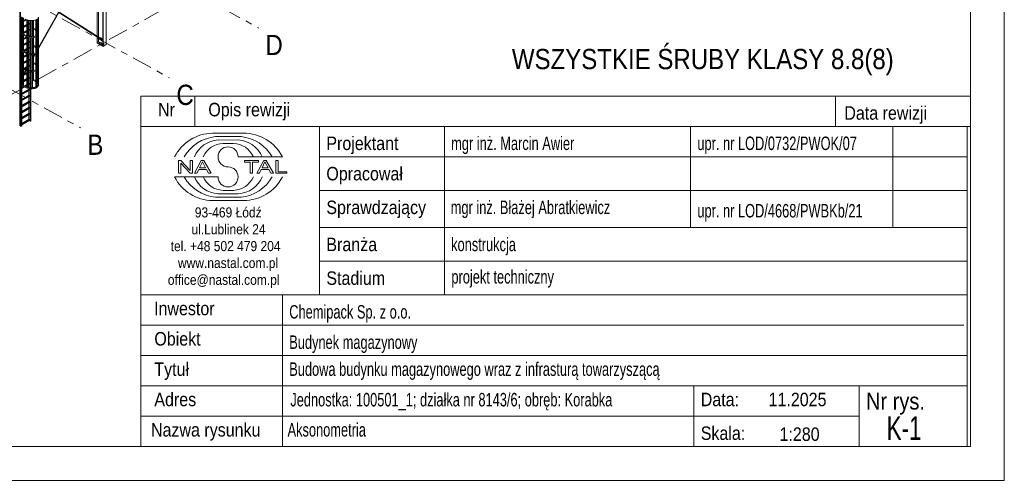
# Model space of a CAD drawing. Header units: millimetres. Extents: x -260 to 160, y -50 to 247.
# Tile 57 of 74: x 14 to 160, y -50 to 18. Entities that reach past the tile are written whole.
import ezdxf

# ---------------------------------------------------------------- set-up
doc = ezdxf.new("R2010")
doc.units = ezdxf.units.MM
for name, pattern in [('XKITLINE00', [0]), ('XKITLINE02', [4, 2, -2]), ('XKITLINE03', [6, 3, -1, 1, -1])]:
    doc.linetypes.add(name, pattern=pattern)
for name, color, linetype, lineweight in [('Arkusz rysunku', 3, 'Continuous', 0), ('Element', 2, 'Continuous', 0), ('Inny typ obiektu', 7, 'Continuous', 0), ('Spoina', 1, 'Continuous', 0), ('Śruba', 3, 'Continuous', 0)]:
    doc.layers.add(name, color=color, linetype=linetype, lineweight=lineweight)
doc.styles.add('ARIAL', font='ARIAL.TTF')

msp = doc.modelspace()

# ---------------------------------------------------------------- hatches: boundary and pattern name
at = {"layer": 'Śruba'}
for points in [[(25.63, 14.61), (25.63, 14.61), (25.62, 14.61), (25.61, 14.61), (25.61, 14.62), (25.6, 14.62), (25.6, 14.62), (25.6, 14.63), (25.6, 14.63), (25.6, 14.64), (25.61, 14.64), (25.61, 14.64), (25.62, 14.65), (25.63, 14.65), (25.63, 14.65), (25.64, 14.65), (25.65, 14.65), (25.66, 14.65), (25.66, 14.65), (25.67, 14.64), (25.67, 14.64), (25.68, 14.64), (25.68, 14.63), (25.68, 14.63), (25.68, 14.62), (25.68, 14.62), (25.67, 14.62), (25.67, 14.61), (25.66, 14.61), (25.66, 14.61), (25.65, 14.61), (25.64, 14.61)], [(26.1, 15.13), (26.11, 15.13), (26.11, 15.14), (26.12, 15.14), (26.12, 15.14), (26.12, 15.14), (26.13, 15.14), (26.13, 15.14), (26.13, 15.14), (26.14, 15.13), (26.14, 15.13), (26.14, 15.13), (26.14, 15.12), (26.14, 15.11), (26.14, 15.11), (26.13, 15.1), (26.13, 15.1), (26.13, 15.09), (26.12, 15.09), (26.12, 15.09), (26.11, 15.08), (26.11, 15.08), (26.1, 15.08), (26.1, 15.08), (26.1, 15.09), (26.1, 15.09), (26.09, 15.09), (26.09, 15.1), (26.09, 15.1), (26.1, 15.11), (26.1, 15.12), (26.1, 15.12)], [(26.01, 14.4), (26.01, 14.4), (26, 14.4), (25.99, 14.4), (25.99, 14.41), (25.98, 14.41), (25.98, 14.42), (25.98, 14.42), (25.98, 14.42), (25.98, 14.43), (25.99, 14.43), (25.99, 14.44), (26, 14.44), (26.01, 14.44), (26.01, 14.44), (26.02, 14.44), (26.03, 14.44), (26.04, 14.44), (26.04, 14.44), (26.05, 14.44), (26.05, 14.43), (26.06, 14.43), (26.06, 14.42), (26.06, 14.42), (26.06, 14.42), (26.06, 14.41), (26.05, 14.41), (26.05, 14.4), (26.04, 14.4), (26.04, 14.4), (26.03, 14.4), (26.02, 14.4)]]:
    msp.add_hatch(color=256, dxfattribs=at).paths.add_polyline_path(points, flags=17)

# ---------------------------------------------------------------- linework, layer by layer
at = {"layer": 'Arkusz rysunku', "linetype": 'XKITLINE00', "lineweight": 0}
for p, q in [((159.77, -50.2), (159.77, 246.8)), ((154.77, -45.2), (154.77, 241.8)), ((-255.23, -45.2), (154.77, -45.2)), ((-260.23, -50.2), (159.77, -50.2))]:
    msp.add_line(p, q, dxfattribs=at)
at = {"layer": 'Element', "linetype": 'XKITLINE00', "lineweight": 0}
for p, q in [((26.15, 14.25), (26.15, 47.72)), ((26.19, 47.7), (26.19, 14.23)), ((26.61, 47.95), (26.61, 14.47)), ((13.81, 2.37), (13.81, 43.64)), ((13.92, 2.42), (13.92, 43.69)), ((25.31, 15.66), (25.31, 29.2)), ((25.51, 15.53), (25.51, 29.55)), ((25.27, 15.68), (25.27, 29.14)), ((16.58, 14), (19.57, 19.23)), ((16.58, 13.88), (19.62, 19.22)), ((19.61, 19.2), (25.73, 15.32)), ((19.64, 19.25), (25.97, 15.24)), ((13.98, 16.23), (13.98, 18.6)), ((14, 16.22), (14, 18.59)), ((14.11, 16.16), (14.11, 18.53)), ((14.11, 17.88), (14.24, 17.95)), ((14.11, 17.8), (14.24, 17.87)), ((14.11, 17.71), (14.24, 17.78)), ((14.24, 16.09), (14.24, 18.46)), ((14.36, 16.02), (14.36, 18.39)), ((14.37, 16.02), (14.37, 18.39)), ((14.37, 18.03), (14.7, 18.21)), ((14.37, 17.94), (14.77, 18.17)), ((14.37, 17.85), (14.85, 18.12)), ((14.77, 18.17), (14.9, 18.11)), ((14.85, 15.76), (14.85, 18.13)), ((14.9, 18.11), (15.05, 18.06)), ((15, 15.7), (15, 18.07)), ((15.01, 15.7), (15.01, 18.07)), ((15.01, 17.49), (15.23, 17.62)), ((15.01, 17.41), (15.31, 17.57)), ((15.05, 18.06), (15.21, 18.02)), ((15.17, 17.58), (15.17, 18.03)), ((15.21, 18.02), (15.38, 18)), ((15.23, 17.62), (15.31, 17.57)), ((15.31, 17.57), (15.31, 17.48)), ((15.37, 15.63), (15.37, 18)), ((15.38, 18), (15.55, 18)), ((15.48, 15.62), (15.48, 18)), ((15.53, 15.62), (15.53, 18)), ((15.53, 15.62), (15.53, 18)), ((15.55, 18), (15.72, 18.01)), ((15.71, 15.63), (15.71, 18.01)), ((15.71, 15.63), (15.71, 18.01)), ((15.72, 18.01), (15.88, 18.03)), ((15.84, 15.65), (15.84, 18.02)), ((15.85, 15.65), (15.85, 18.03)), ((15.88, 18.03), (16.04, 18.07)), ((16.04, 18.07), (16.18, 18.12)), ((16.18, 18.12), (16.31, 18.19)), ((16.2, 15.76), (16.2, 18.13)), ((16.21, 15.76), (16.21, 18.14)), ((16.34, 15.83), (16.34, 18.2)), ((16.43, 15.9), (16.43, 18.27)), ((16.44, 16.51), (16.44, 18.28)), ((16.55, 16.08), (16.55, 18.43)), ((16.57, 16.11), (16.57, 18.46)), ((16.58, 16.21), (16.58, 18.5)), ((13.97, 16.24), (13.98, 16.25)), ((13.97, 16.23), (13.97, 16.24)), ((13.97, 16.09), (13.97, 16.24)), ((13.98, 16.22), (13.97, 16.23)), ((13.97, 16.09), (13.97, 16.08)), ((13.97, 16.08), (13.98, 16.07)), ((13.98, 16.25), (13.98, 16.25)), ((13.98, 16.22), (14.77, 15.79)), ((13.98, 13.7), (13.98, 16.07)), ((13.98, 16.07), (14.77, 15.64)), ((13.99, 16.23), (13.99, 16.23)), ((13.99, 16.23), (13.99, 16.23)), ((13.99, 16.23), (14.78, 15.79)), ((14, 13.69), (14, 16.06)), ((14.11, 16.99), (14.24, 17.06)), ((14.11, 16.9), (14.24, 16.97)), ((14.11, 16.82), (14.24, 16.89)), ((14.17, 16.13), (14.24, 16.17)), ((14.37, 17.14), (14.85, 17.4)), ((14.37, 17.05), (14.85, 17.32)), ((14.37, 16.96), (14.85, 17.23)), ((14.37, 16.25), (14.85, 16.51)), ((14.37, 16.16), (14.85, 16.43)), ((14.37, 16.07), (14.85, 16.34)), ((15.01, 17.32), (15.31, 17.48)), ((15.01, 16.6), (15.23, 16.72)), ((15.01, 16.52), (15.31, 16.68)), ((15.01, 16.43), (15.31, 16.59)), ((15.17, 16.69), (15.17, 17.41)), ((15.17, 15.8), (15.17, 16.52)), ((15.23, 16.72), (15.31, 16.68)), ((15.31, 16.68), (15.31, 16.59)), ((15.48, 17.07), (15.49, 17.07)), ((15.48, 17.06), (15.53, 17.03)), ((15.48, 16.91), (15.53, 16.88)), ((15.49, 17.07), (15.53, 17.04)), ((15.71, 16.95), (15.71, 16.94)), ((15.71, 16.93), (15.71, 16.93)), ((15.71, 16.79), (15.71, 16.78)), ((15.85, 16.87), (16.2, 16.68)), ((15.85, 16.86), (16.2, 16.66)), ((15.85, 16.71), (16.2, 16.52)), ((16.44, 16.52), (16.45, 16.51)), ((16.44, 15.92), (16.44, 16.51)), ((16.51, 16.42), (16.44, 16.51)), ((16.44, 16.36), (16.51, 16.27)), ((16.45, 16.51), (16.52, 16.42)), ((16.55, 16.34), (16.51, 16.42)), ((16.51, 16.27), (16.55, 16.19)), ((16.52, 16.42), (16.55, 16.37)), ((16.55, 16.05), (16.57, 16.11)), ((16.59, 16.14), (16.56, 16.05)), ((16.57, 16.13), (16.58, 16.14)), ((16.58, 16.29), (16.6, 16.24)), ((16.58, 16.14), (16.58, 16.18)), ((16.6, 16.24), (16.59, 16.14)), ((16.59, 16), (16.6, 16.09)), ((16.6, 16.09), (16.6, 16.24)), ((14.11, 13.63), (14.11, 16)), ((14.11, 15.92), (14.18, 15.96)), ((14.11, 15.21), (14.24, 15.28)), ((14.11, 15.12), (14.24, 15.19)), ((14.11, 15.03), (14.24, 15.1)), ((14.24, 13.56), (14.24, 15.93)), ((14.36, 13.49), (14.36, 15.86)), ((14.37, 13.49), (14.37, 15.86)), ((14.37, 15.35), (14.83, 15.61)), ((14.37, 15.27), (14.85, 15.54)), ((14.37, 15.18), (14.85, 15.45)), ((14.37, 14.46), (14.85, 14.73)), ((14.37, 14.38), (14.85, 14.65)), ((14.9, 15.72), (14.77, 15.79)), ((14.77, 15.64), (14.9, 15.58)), ((14.78, 15.79), (14.85, 15.76)), ((14.85, 13.23), (14.85, 15.6)), ((14.88, 15.75), (14.91, 15.73)), ((15.05, 15.68), (14.9, 15.72)), ((14.9, 15.58), (15.05, 15.53)), ((14.91, 15.73), (14.96, 15.72)), ((15, 15.7), (15.06, 15.68)), ((15, 13.17), (15, 15.54)), ((15.01, 15.71), (15.23, 15.83)), ((15.01, 13.17), (15.01, 15.54)), ((15.01, 15.54), (15.01, 15.54)), ((15.01, 14.82), (15.23, 14.94)), ((15.01, 14.73), (15.31, 14.9)), ((15.01, 14.65), (15.31, 14.81)), ((15.21, 15.64), (15.05, 15.68)), ((15.05, 15.53), (15.21, 15.49)), ((15.06, 15.68), (15.21, 15.65)), ((15.1, 15.67), (15.31, 15.79)), ((15.17, 14.91), (15.17, 15.5)), ((15.17, 14.02), (15.17, 14.73)), ((15.21, 15.65), (15.31, 15.7)), ((15.21, 15.65), (15.38, 15.63)), ((15.38, 15.62), (15.21, 15.64)), ((15.21, 15.49), (15.38, 15.47)), ((15.23, 15.83), (15.31, 15.79)), ((15.23, 14.94), (15.31, 14.9)), ((15.31, 15.79), (15.31, 15.7)), ((15.31, 14.9), (15.31, 14.81)), ((15.37, 13.1), (15.37, 15.47)), ((15.38, 15.63), (15.53, 15.62)), ((15.55, 15.61), (15.38, 15.62)), ((15.38, 15.47), (15.55, 15.47)), ((15.48, 13.09), (15.48, 15.47)), ((15.53, 13.09), (15.53, 15.47)), ((15.53, 13.09), (15.53, 15.47)), ((15.54, 15.62), (15.55, 15.62)), ((15.55, 15.62), (15.67, 15.63)), ((15.72, 15.62), (15.55, 15.61)), ((15.55, 15.47), (15.72, 15.47)), ((15.71, 15.63), (15.72, 15.63)), ((15.71, 13.1), (15.71, 15.47)), ((15.71, 13.1), (15.71, 15.47)), ((15.72, 15.63), (15.88, 15.66)), ((15.88, 15.65), (15.72, 15.62)), ((15.72, 15.47), (15.88, 15.5)), ((15.84, 13.12), (15.84, 15.49)), ((15.85, 13.12), (15.85, 15.49)), ((16.04, 15.69), (15.88, 15.65)), ((15.88, 15.66), (16.03, 15.69)), ((15.88, 15.5), (16.04, 15.54)), ((16.03, 15.69), (16.17, 15.75)), ((16.18, 15.74), (16.04, 15.69)), ((16.04, 15.54), (16.18, 15.59)), ((16.17, 15.75), (16.21, 15.76)), ((16.31, 15.8), (16.18, 15.74)), ((16.18, 15.59), (16.31, 15.65)), ((16.2, 13.23), (16.2, 15.6)), ((16.21, 13.23), (16.21, 15.6)), ((16.25, 15.78), (16.3, 15.81)), ((16.3, 15.81), (16.32, 15.82)), ((16.42, 15.88), (16.31, 15.8)), ((16.31, 15.65), (16.42, 15.73)), ((16.34, 15.83), (16.4, 15.88)), ((16.34, 13.3), (16.34, 15.67)), ((16.4, 15.88), (16.49, 15.96)), ((16.5, 15.96), (16.42, 15.88)), ((16.42, 15.73), (16.5, 15.81)), ((16.43, 13.37), (16.43, 15.74)), ((16.44, 13.98), (16.44, 15.75)), ((16.49, 15.96), (16.55, 16.05)), ((16.56, 16.05), (16.5, 15.96)), ((16.5, 15.81), (16.56, 15.9)), ((16.55, 13.55), (16.55, 15.89)), ((16.56, 15.9), (16.59, 16)), ((16.57, 13.58), (16.57, 15.93)), ((16.58, 13.68), (16.58, 15.97)), ((25.27, 14.73), (25.27, 15.61)), ((25.27, 14.73), (25.31, 14.72)), ((25.29, 14.73), (25.27, 14.72)), ((25.27, 14.72), (26.16, 14.23)), ((25.27, 14.72), (25.27, 14.66)), ((25.27, 14.66), (26.16, 14.17)), ((25.31, 14.72), (25.31, 15.59)), ((25.31, 14.72), (25.51, 14.83)), ((25.51, 14.83), (25.51, 15.46)), ((25.51, 14.83), (26.15, 14.47)), ((25.71, 15.33), (25.67, 15.25)), ((25.7, 15.23), (25.67, 15.25)), ((25.67, 15.25), (25.96, 15.06)), ((25.74, 15.31), (25.7, 15.23)), ((25.97, 15.07), (25.7, 15.23)), ((25.71, 15.33), (25.74, 15.31)), ((25.74, 15.38), (25.79, 15.46)), ((25.96, 15.18), (25.74, 15.31)), ((25.77, 15.36), (25.76, 15.37)), ((25.82, 15.44), (25.77, 15.36)), ((25.99, 15.23), (25.77, 15.36)), ((25.79, 15.46), (25.82, 15.44)), ((26.08, 15.27), (25.82, 15.44)), ((25.94, 15.19), (25.95, 15.18)), ((25.95, 15.18), (25.97, 15.19)), ((26.09, 15.28), (25.96, 15.06)), ((25.96, 15.18), (25.96, 15.19)), ((25.99, 15.04), (25.96, 15.06)), ((25.96, 15.06), (26.15, 14.94)), ((25.98, 15.23), (25.97, 15.24)), ((25.99, 15.23), (25.97, 15.24)), ((25.97, 15.19), (25.98, 15.2)), ((25.98, 15.21), (25.98, 15.23)), ((25.98, 15.22), (25.99, 15.23)), ((25.98, 15.2), (25.98, 15.21)), ((26.12, 15.26), (25.99, 15.04)), ((26.15, 14.94), (25.99, 15.04)), ((26.15, 15.31), (26.09, 15.28)), ((26.09, 15.28), (26.12, 15.26)), ((26.15, 15.28), (26.12, 15.26)), ((13.97, 13.71), (13.98, 13.72)), ((13.97, 13.7), (13.97, 13.71)), ((13.97, 13.56), (13.97, 13.71)), ((13.98, 13.69), (13.97, 13.7)), ((13.97, 13.56), (13.97, 13.55)), ((13.97, 13.55), (13.98, 13.54)), ((13.98, 13.72), (13.98, 13.72)), ((13.98, 13.69), (14.77, 13.26)), ((13.98, 11.17), (13.98, 13.54)), ((13.98, 13.54), (14.77, 13.11)), ((13.99, 13.7), (13.99, 13.7)), ((13.99, 13.7), (13.99, 13.7)), ((13.99, 13.7), (14.78, 13.26)), ((14, 11.16), (14, 13.53)), ((14.11, 14.32), (14.24, 14.39)), ((14.11, 14.23), (14.24, 14.3)), ((14.11, 14.14), (14.24, 14.21)), ((14.11, 11.1), (14.11, 13.47)), ((14.11, 13.43), (14.15, 13.45)), ((14.11, 13.34), (14.23, 13.41)), ((14.11, 13.25), (14.24, 13.32)), ((14.24, 11.03), (14.24, 13.4)), ((14.36, 10.96), (14.36, 13.33)), ((14.37, 14.29), (14.85, 14.56)), ((14.37, 13.57), (14.85, 13.84)), ((14.37, 13.49), (14.85, 13.76)), ((14.37, 10.96), (14.37, 13.33)), ((14.45, 13.44), (14.85, 13.67)), ((14.9, 13.19), (14.77, 13.26)), ((14.78, 13.26), (14.85, 13.23)), ((14.88, 13.21), (14.91, 13.2)), ((15.05, 13.15), (14.9, 13.19)), ((14.91, 13.2), (14.96, 13.18)), ((15, 13.17), (15.06, 13.15)), ((15.01, 13.93), (15.23, 14.05)), ((15.01, 13.84), (15.31, 14.01)), ((15.01, 13.75), (15.31, 13.92)), ((15.21, 13.11), (15.05, 13.15)), ((15.06, 13.15), (15.21, 13.12)), ((15.17, 13.13), (15.17, 13.84)), ((15.17, 13.13), (15.23, 13.16)), ((15.23, 14.05), (15.31, 14.01)), ((15.23, 13.16), (15.31, 13.12)), ((15.31, 14.01), (15.31, 13.92)), ((15.48, 14.54), (15.49, 14.54)), ((15.48, 14.53), (15.53, 14.5)), ((15.48, 14.38), (15.53, 14.35)), ((15.49, 14.54), (15.53, 14.51)), ((15.71, 14.41), (15.71, 14.41)), ((15.71, 14.4), (15.71, 14.4)), ((15.71, 14.25), (15.71, 14.25)), ((15.85, 14.34), (16.2, 14.14)), ((15.85, 14.33), (16.2, 14.13)), ((15.85, 14.18), (16.2, 13.98)), ((16.04, 13.16), (15.88, 13.12)), ((15.88, 13.12), (16.03, 13.16)), ((16.03, 13.16), (16.17, 13.21)), ((16.18, 13.21), (16.04, 13.16)), ((16.13, 13.2), (16.2, 13.32)), ((16.17, 13.21), (16.21, 13.23)), ((16.31, 13.27), (16.18, 13.21)), ((16.25, 13.25), (16.3, 13.28)), ((16.3, 13.28), (16.32, 13.29)), ((16.42, 13.35), (16.31, 13.27)), ((16.31, 13.12), (16.42, 13.2)), ((16.34, 13.3), (16.4, 13.35)), ((16.34, 10.77), (16.34, 13.14)), ((16.4, 13.35), (16.49, 13.43)), ((16.5, 13.43), (16.42, 13.35)), ((16.42, 13.2), (16.5, 13.28)), ((16.43, 10.84), (16.43, 13.21)), ((16.44, 13.99), (16.45, 13.98)), ((16.44, 13.38), (16.44, 13.98)), ((16.51, 13.89), (16.44, 13.98)), ((16.44, 13.83), (16.51, 13.74)), ((16.44, 13.74), (16.47, 13.79)), ((16.44, 13.62), (16.51, 13.75)), ((16.44, 11.44), (16.44, 13.22)), ((16.45, 13.98), (16.52, 13.89)), ((16.49, 13.43), (16.55, 13.52)), ((16.56, 13.52), (16.5, 13.43)), ((16.5, 13.28), (16.56, 13.37)), ((16.55, 13.81), (16.51, 13.89)), ((16.51, 13.74), (16.55, 13.66)), ((16.52, 13.89), (16.55, 13.84)), ((16.53, 13.89), (16.55, 13.94)), ((16.55, 13.52), (16.57, 13.58)), ((16.55, 11.02), (16.55, 13.36)), ((16.59, 13.61), (16.56, 13.52)), ((16.56, 13.37), (16.59, 13.46)), ((16.57, 13.6), (16.58, 13.61)), ((16.57, 11.05), (16.57, 13.4)), ((16.58, 13.76), (16.6, 13.71)), ((16.58, 13.61), (16.58, 13.65)), ((16.58, 11.15), (16.58, 13.44)), ((16.6, 13.71), (16.59, 13.61)), ((16.59, 13.46), (16.6, 13.56)), ((16.6, 13.56), (16.6, 13.71)), ((26.15, 14.25), (26.19, 14.23)), ((26.16, 14.17), (26.61, 14.42)), ((26.17, 14.24), (26.16, 14.23)), ((26.16, 14.23), (26.16, 14.17)), ((26.19, 14.23), (26.61, 14.47)), ((26.61, 14.42), (26.61, 14.47)), ((14.11, 12.53), (14.24, 12.6)), ((14.11, 12.45), (14.24, 12.52)), ((14.11, 12.36), (14.24, 12.43)), ((14.11, 11.64), (14.24, 11.71)), ((14.37, 12.68), (14.85, 12.95)), ((14.37, 12.6), (14.85, 12.87)), ((14.37, 12.51), (14.85, 12.78)), ((14.37, 11.79), (14.85, 12.06)), ((14.37, 11.71), (14.85, 11.97)), ((14.37, 11.62), (14.85, 11.89)), ((14.77, 13.11), (14.9, 13.05)), ((14.85, 10.69), (14.85, 13.07)), ((14.9, 13.05), (15.05, 13)), ((15, 10.64), (15, 13.01)), ((15.01, 10.64), (15.01, 13.01)), ((15.01, 12.95), (15.08, 12.99)), ((15.01, 12.86), (15.19, 12.97)), ((15.01, 12.15), (15.23, 12.27)), ((15.01, 12.06), (15.31, 12.23)), ((15.01, 11.97), (15.31, 12.14)), ((15.05, 13), (15.21, 12.96)), ((15.17, 12.23), (15.17, 12.95)), ((15.17, 11.34), (15.17, 12.06)), ((15.21, 13.12), (15.38, 13.1)), ((15.38, 13.09), (15.21, 13.11)), ((15.21, 12.96), (15.38, 12.94)), ((15.23, 12.27), (15.31, 12.23)), ((15.29, 13.11), (15.31, 13.12)), ((15.31, 13.12), (15.31, 13.11)), ((15.31, 12.23), (15.31, 12.14)), ((15.37, 10.57), (15.37, 12.94)), ((15.38, 13.1), (15.53, 13.09)), ((15.55, 13.08), (15.38, 13.09)), ((15.38, 12.94), (15.55, 12.93)), ((15.48, 10.56), (15.48, 12.94)), ((15.48, 12.06), (15.53, 12.15)), ((15.48, 12.01), (15.49, 12.01)), ((15.48, 12), (15.53, 11.97)), ((15.48, 11.85), (15.53, 11.82)), ((15.49, 12.01), (15.53, 11.98)), ((15.51, 11.99), (15.53, 12.03)), ((15.53, 10.56), (15.53, 12.94)), ((15.53, 10.56), (15.53, 12.94)), ((15.54, 13.09), (15.55, 13.09)), ((15.55, 13.09), (15.67, 13.1)), ((15.72, 13.09), (15.55, 13.08)), ((15.55, 12.93), (15.72, 12.94)), ((15.71, 13.1), (15.72, 13.1)), ((15.71, 10.57), (15.71, 12.94)), ((15.71, 10.57), (15.71, 12.94)), ((15.71, 12.46), (15.71, 12.47)), ((15.71, 12.35), (15.71, 12.36)), ((15.71, 11.88), (15.71, 11.88)), ((15.71, 11.87), (15.71, 11.87)), ((15.71, 11.72), (15.71, 11.72)), ((15.88, 13.12), (15.72, 13.09)), ((15.72, 13.1), (15.88, 13.12)), ((15.72, 12.94), (15.88, 12.97)), ((15.84, 10.59), (15.84, 12.96)), ((15.85, 12.6), (16.1, 13.03)), ((15.85, 12.71), (16.02, 13)), ((15.85, 10.59), (15.85, 12.96)), ((15.85, 11.81), (16.2, 11.61)), ((15.85, 11.8), (16.2, 11.6)), ((15.88, 12.97), (16.04, 13.01)), ((16.04, 13.01), (16.18, 13.06)), ((16.18, 13.06), (16.31, 13.12)), ((16.2, 10.7), (16.2, 13.07)), ((16.21, 10.7), (16.21, 13.07)), ((13.97, 11.18), (13.98, 11.19)), ((13.97, 11.17), (13.97, 11.18)), ((13.97, 11.03), (13.97, 11.18)), ((13.98, 11.16), (13.97, 11.17)), ((13.97, 11.03), (13.97, 11.02)), ((13.97, 11.02), (13.98, 11.01)), ((13.98, 11.19), (13.98, 11.19)), ((13.98, 11.16), (14.77, 10.72)), ((13.98, 8.64), (13.98, 11.01)), ((13.98, 11.01), (14.77, 10.58)), ((13.99, 11.17), (13.99, 11.17)), ((13.99, 11.17), (13.99, 11.17)), ((13.99, 11.17), (14.78, 10.73)), ((14, 8.63), (14, 11)), ((14.11, 11.56), (14.24, 11.63)), ((14.11, 11.47), (14.24, 11.54)), ((14.11, 8.57), (14.11, 10.94)), ((14.11, 10.75), (14.24, 10.82)), ((14.11, 10.67), (14.24, 10.74)), ((14.11, 10.58), (14.24, 10.65)), ((14.24, 8.5), (14.24, 10.87)), ((14.36, 8.43), (14.36, 10.8)), ((14.37, 8.42), (14.37, 10.8)), ((14.37, 10.73), (14.44, 10.76)), ((14.37, 10.11), (14.67, 10.63)), ((14.37, 10.01), (14.85, 10.28)), ((14.38, 10.01), (14.72, 10.61)), ((14.42, 10.93), (14.85, 11.17)), ((14.5, 10.89), (14.85, 11.08)), ((14.58, 10.84), (14.85, 10.99)), ((14.74, 10.75), (14.85, 10.96)), ((14.9, 10.66), (14.77, 10.72)), ((14.77, 10.58), (14.9, 10.51)), ((14.78, 10.73), (14.85, 10.7)), ((14.79, 10.73), (14.85, 10.84)), ((14.85, 8.16), (14.85, 10.54)), ((14.88, 10.68), (14.91, 10.67)), ((15.05, 10.61), (14.9, 10.66)), ((14.9, 10.51), (15.05, 10.47)), ((14.91, 10.67), (14.96, 10.65)), ((15, 10.64), (15.06, 10.62)), ((15, 8.11), (15, 10.48)), ((15.01, 11.26), (15.23, 11.38)), ((15.01, 11.17), (15.31, 11.34)), ((15.01, 11.08), (15.31, 11.25)), ((15.01, 8.11), (15.01, 10.48)), ((15.01, 10.36), (15.15, 10.44)), ((15.01, 10.28), (15.26, 10.42)), ((15.01, 10.19), (15.31, 10.36)), ((15.03, 11.27), (15.17, 11.51)), ((15.21, 10.58), (15.05, 10.61)), ((15.05, 10.47), (15.21, 10.43)), ((15.06, 10.62), (15.21, 10.59)), ((15.13, 11.32), (15.17, 11.39)), ((15.17, 10.6), (15.17, 11.17)), ((15.17, 9.56), (15.17, 10.28)), ((15.21, 10.59), (15.38, 10.57)), ((15.38, 10.56), (15.21, 10.58)), ((15.21, 10.43), (15.38, 10.41)), ((15.23, 11.38), (15.31, 11.34)), ((15.31, 11.34), (15.31, 11.25)), ((15.31, 10.36), (15.31, 10.42)), ((15.37, 8.04), (15.37, 10.41)), ((15.38, 10.57), (15.53, 10.56)), ((15.55, 10.55), (15.38, 10.56)), ((15.38, 10.41), (15.55, 10.4)), ((15.48, 8.03), (15.48, 10.41)), ((15.53, 8.03), (15.53, 10.4)), ((15.53, 8.03), (15.53, 10.4)), ((15.54, 10.56), (15.55, 10.56)), ((15.55, 10.56), (15.67, 10.57)), ((15.72, 10.56), (15.55, 10.55)), ((15.55, 10.4), (15.72, 10.41)), ((15.71, 10.57), (15.72, 10.57)), ((15.71, 8.04), (15.71, 10.41)), ((15.71, 9.18), (15.71, 10.41)), ((15.88, 10.59), (15.72, 10.56)), ((15.72, 10.57), (15.88, 10.59)), ((15.72, 10.41), (15.88, 10.44)), ((15.84, 9.11), (15.84, 10.43)), ((15.85, 11.65), (16.2, 11.45)), ((15.85, 9.12), (15.85, 10.43)), ((16.04, 10.63), (15.88, 10.59)), ((15.88, 10.59), (16.03, 10.63)), ((15.88, 10.44), (16.04, 10.48)), ((16.03, 10.63), (16.17, 10.68)), ((16.18, 10.68), (16.04, 10.63)), ((16.04, 10.48), (16.18, 10.53)), ((16.17, 10.68), (16.21, 10.7)), ((16.31, 10.74), (16.18, 10.68)), ((16.18, 10.53), (16.31, 10.59)), ((16.2, 8.17), (16.2, 10.54)), ((16.21, 8.17), (16.21, 10.54)), ((16.25, 10.72), (16.3, 10.75)), ((16.3, 10.75), (16.32, 10.76)), ((16.42, 10.82), (16.31, 10.74)), ((16.31, 10.59), (16.42, 10.67)), ((16.34, 10.77), (16.4, 10.82)), ((16.34, 8.24), (16.34, 10.61)), ((16.4, 10.82), (16.49, 10.9)), ((16.5, 10.9), (16.42, 10.82)), ((16.42, 10.67), (16.5, 10.75)), ((16.43, 8.76), (16.43, 10.68)), ((16.44, 11.46), (16.45, 11.45)), ((16.44, 10.85), (16.44, 11.44)), ((16.51, 11.36), (16.44, 11.44)), ((16.44, 11.3), (16.51, 11.21)), ((16.44, 8.91), (16.44, 10.69)), ((16.45, 11.45), (16.52, 11.36)), ((16.49, 10.9), (16.55, 10.99)), ((16.56, 10.99), (16.5, 10.9)), ((16.5, 10.75), (16.56, 10.84)), ((16.55, 11.28), (16.51, 11.36)), ((16.51, 11.21), (16.55, 11.13)), ((16.52, 11.36), (16.55, 11.31)), ((16.55, 10.99), (16.57, 11.05)), ((16.55, 8.49), (16.55, 10.83)), ((16.59, 11.08), (16.56, 10.99)), ((16.56, 10.84), (16.59, 10.93)), ((16.57, 11.07), (16.58, 11.08)), ((16.57, 8.52), (16.57, 10.87)), ((16.58, 11.23), (16.6, 11.18)), ((16.58, 11.08), (16.58, 11.12)), ((16.58, 8.62), (16.58, 10.91)), ((16.6, 11.18), (16.59, 11.08)), ((16.59, 10.93), (16.6, 11.03)), ((16.6, 11.03), (16.6, 11.18)), ((14.11, 9.86), (14.24, 9.93)), ((14.11, 9.78), (14.24, 9.85)), ((14.11, 9.54), (14.24, 9.76)), ((14.11, 9.69), (14.24, 9.76)), ((14.11, 9.65), (14.14, 9.7)), ((14.11, 8.97), (14.24, 9.04)), ((14.11, 8.89), (14.24, 8.96)), ((14.11, 8.8), (14.24, 8.87)), ((14.37, 9.92), (14.85, 10.19)), ((14.37, 9.84), (14.85, 10.1)), ((14.37, 9.12), (14.85, 9.39)), ((14.37, 9.03), (14.85, 9.3)), ((14.37, 8.94), (14.85, 9.21)), ((15.01, 9.47), (15.23, 9.6)), ((15.01, 9.39), (15.31, 9.56)), ((15.01, 9.3), (15.31, 9.47)), ((15.17, 8.67), (15.17, 9.39)), ((15.23, 9.6), (15.31, 9.56)), ((15.31, 9.56), (15.31, 9.47)), ((15.48, 9.48), (15.49, 9.48)), ((15.48, 9.47), (15.53, 9.44)), ((15.48, 9.32), (15.53, 9.29)), ((15.49, 9.48), (15.53, 9.45)), ((15.71, 9.35), (15.71, 9.35)), ((15.71, 9.34), (15.71, 9.34)), ((15.71, 9.19), (15.71, 9.19)), ((15.71, 9.18), (15.84, 9.11)), ((15.84, 9.11), (15.85, 9.12)), ((15.85, 9.28), (16.2, 9.08)), ((15.85, 9.26), (16.2, 9.07)), ((15.85, 9.12), (16.2, 8.92)), ((16.34, 8.83), (16.43, 8.76)), ((16.43, 8.76), (16.44, 8.77)), ((16.44, 8.93), (16.45, 8.92)), ((16.44, 8.77), (16.44, 8.91)), ((16.51, 8.83), (16.44, 8.91)), ((16.44, 8.77), (16.51, 8.68)), ((16.45, 8.92), (16.52, 8.83)), ((16.55, 8.75), (16.51, 8.83)), ((16.52, 8.83), (16.55, 8.78)), ((13.97, 8.65), (13.98, 8.66)), ((13.97, 8.64), (13.97, 8.65)), ((13.97, 8.5), (13.97, 8.65)), ((13.98, 8.63), (13.97, 8.64)), ((13.97, 8.5), (13.97, 8.49)), ((13.97, 8.49), (13.98, 8.48)), ((13.98, 8.66), (13.98, 8.66)), ((13.98, 8.63), (14.77, 8.19)), ((13.98, 2.27), (13.98, 8.48)), ((13.98, 8.48), (14.77, 8.05)), ((13.99, 8.64), (13.99, 8.64)), ((13.99, 8.64), (13.99, 8.64)), ((13.99, 8.64), (14.78, 8.2)), ((14, 2.26), (14, 8.47)), ((14.11, 2.33), (14.11, 8.41)), ((14.11, 8.08), (14.41, 8.25)), ((14.11, 8), (14.48, 8.2)), ((14.11, 7.91), (14.56, 8.16)), ((14.11, 7.19), (15.23, 7.82)), ((14.11, 7.11), (15.31, 7.77)), ((14.11, 7.02), (15.31, 7.69)), ((14.55, 8.33), (14.85, 8.5)), ((14.63, 8.29), (14.85, 8.41)), ((14.71, 8.24), (14.85, 8.32)), ((14.9, 8.13), (14.77, 8.19)), ((14.77, 8.05), (14.9, 7.98)), ((14.78, 8.2), (14.85, 8.17)), ((14.88, 8.15), (14.91, 8.14)), ((15.05, 8.08), (14.9, 8.13)), ((14.9, 7.98), (15.05, 7.94)), ((14.91, 8.14), (14.96, 8.12)), ((15, 8.11), (15.06, 8.09)), ((15.01, 8.58), (15.23, 8.71)), ((15.01, 8.5), (15.31, 8.67)), ((15.01, 8.41), (15.31, 8.58)), ((15.21, 8.05), (15.05, 8.08)), ((15.05, 7.94), (15.21, 7.9)), ((15.06, 8.09), (15.21, 8.06)), ((15.17, 8.07), (15.17, 8.5)), ((15.17, 7.78), (15.17, 7.91)), ((15.17, 6.89), (15.17, 7.61)), ((15.21, 8.06), (15.38, 8.04)), ((15.38, 8.03), (15.21, 8.05)), ((15.21, 7.9), (15.38, 7.88)), ((15.23, 8.71), (15.31, 8.67)), ((15.23, 7.82), (15.31, 7.77)), ((15.31, 8.67), (15.31, 8.58)), ((15.31, 7.77), (15.31, 7.69)), ((15.37, 3.03), (15.37, 7.88)), ((15.38, 8.04), (15.53, 8.03)), ((15.55, 8.02), (15.38, 8.03)), ((15.38, 7.88), (15.55, 7.87)), ((15.48, 3.1), (15.48, 7.88)), ((15.54, 8.03), (15.55, 8.03)), ((15.55, 8.03), (15.67, 8.04)), ((15.72, 8.03), (15.55, 8.02)), ((15.55, 7.87), (15.72, 7.88)), ((15.71, 8.04), (15.72, 8.04)), ((15.88, 8.06), (15.72, 8.03)), ((15.72, 8.04), (15.88, 8.06)), ((15.72, 7.88), (15.88, 7.91)), ((15.88, 8.06), (16.03, 8.1)), ((16.04, 8.09), (15.88, 8.06)), ((15.88, 7.91), (16.04, 7.95)), ((16.03, 8.1), (16.17, 8.15)), ((16.18, 8.15), (16.04, 8.09)), ((16.04, 7.95), (16.18, 8)), ((16.17, 8.15), (16.21, 8.17)), ((16.31, 8.21), (16.18, 8.15)), ((16.18, 8), (16.31, 8.06)), ((16.25, 8.19), (16.3, 8.22)), ((16.3, 8.22), (16.32, 8.23)), ((16.42, 8.29), (16.31, 8.21)), ((16.31, 8.06), (16.42, 8.14)), ((16.34, 8.24), (16.4, 8.29)), ((16.4, 8.29), (16.49, 8.37)), ((16.5, 8.37), (16.42, 8.29)), ((16.42, 8.14), (16.5, 8.22)), ((16.49, 8.37), (16.55, 8.46)), ((16.56, 8.46), (16.5, 8.37)), ((16.5, 8.22), (16.56, 8.31)), ((16.51, 8.68), (16.55, 8.6)), ((16.55, 8.46), (16.57, 8.52)), ((16.59, 8.55), (16.56, 8.46)), ((16.56, 8.31), (16.59, 8.4)), ((16.57, 8.54), (16.58, 8.55)), ((16.58, 8.7), (16.6, 8.65)), ((16.58, 8.55), (16.58, 8.59)), ((16.6, 8.65), (16.59, 8.55)), ((16.59, 8.4), (16.6, 8.5)), ((16.6, 8.5), (16.6, 8.65)), ((14.11, 6.3), (15.23, 6.93)), ((14.11, 6.21), (15.31, 6.88)), ((14.11, 6.13), (15.31, 6.79)), ((14.11, 5.41), (15.23, 6.03)), ((14.11, 5.32), (15.31, 5.99)), ((14.11, 5.23), (15.31, 5.9)), ((15.17, 6), (15.17, 6.72)), ((15.23, 6.93), (15.31, 6.88)), ((15.23, 6.03), (15.31, 5.99)), ((15.31, 6.88), (15.31, 6.79)), ((15.31, 5.99), (15.31, 5.9)), ((14.11, 4.52), (15.23, 5.14)), ((14.11, 4.43), (15.31, 5.1)), ((14.11, 4.34), (15.31, 5.01)), ((15.17, 5.11), (15.17, 5.83)), ((15.17, 4.22), (15.17, 4.93)), ((15.23, 5.14), (15.31, 5.1)), ((15.31, 5.1), (15.31, 5.01)), ((14.11, 3.63), (15.23, 4.25)), ((14.11, 3.54), (15.31, 4.21)), ((14.11, 3.45), (15.31, 4.12)), ((14.11, 2.74), (15.23, 3.36)), ((14.11, 2.65), (15.31, 3.32)), ((14.11, 2.56), (15.31, 3.23)), ((15.17, 3.33), (15.17, 4.04)), ((15.17, 3.14), (15.17, 3.15)), ((15.23, 4.25), (15.31, 4.21)), ((15.23, 3.36), (15.31, 3.32)), ((15.31, 4.21), (15.31, 4.12)), ((15.31, 3.32), (15.31, 3.23))]:
    msp.add_line(p, q, dxfattribs=at)
at = {"layer": 'Inny typ obiektu', "linetype": 'XKITLINE00', "lineweight": 0}
for p, q in [((31.77, 6.8), (31.77, 2.3)), ((31.77, 6.8), (154.77, 6.8)), ((39.77, 6.8), (39.77, 2.3)), ((134.77, 6.8), (134.77, 2.3)), ((154.77, 6.8), (154.77, 2.3)), ((154.77, 2.3), (31.77, 2.3)), ((31.77, -45.2), (31.77, 2.3)), ((31.77, 2.3), (154.27, 2.3)), ((58.27, 2.3), (58.27, -22.7)), ((76.77, -22.7), (76.77, 2.3)), ((113.27, 2.3), (113.27, -12.7)), ((143.27, 2.3), (143.27, -12.7)), ((154.27, 2.3), (154.27, -45.2)), ((42.4, 1.3), (47, 1.3)), ((42.84, 0.8), (46.63, 0.8)), ((43.24, 0.29), (46.22, 0.3)), ((43.97, -0.21), (45.5, -0.21)), ((37.7, -2.75), (37.34, -2.75)), ((37.34, -2.75), (37.34, -4.64)), ((39.09, -4.23), (37.7, -2.75)), ((39.42, -2.75), (39.09, -2.75)), ((39.09, -2.75), (39.09, -4.23)), ((39.42, -4.64), (39.42, -2.75)), ((40.73, -2.75), (39.72, -4.64)), ((41.11, -2.75), (40.73, -2.75)), ((42.19, -4.64), (41.11, -2.75)), ((46.19, -2.21), (52.75, -2.21)), ((49.21, -2.75), (47.12, -2.75)), ((47.12, -2.75), (47.12, -2.98)), ((49.99, -2.75), (48.97, -4.64)), ((49.21, -2.98), (49.21, -2.75)), ((50.36, -2.75), (49.99, -2.75)), ((51.44, -4.64), (50.36, -2.75)), ((52.13, -2.75), (51.78, -2.75)), ((51.78, -2.75), (51.78, -4.64)), ((52.13, -4.42), (52.13, -2.75)), ((58.27, -2.2), (154.27, -2.2)), ((37.68, -3.16), (39.06, -4.64)), ((37.68, -4.64), (37.68, -3.16)), ((40.09, -4.64), (40.38, -4.07)), ((40.38, -4.07), (41.48, -4.07)), ((40.48, -3.86), (40.91, -2.95)), ((41.37, -3.86), (40.48, -3.86)), ((40.91, -2.95), (41.37, -3.86)), ((41.48, -4.07), (41.79, -4.64)), ((47.12, -2.98), (47.98, -2.98)), ((47.98, -2.98), (47.98, -4.64)), ((48.33, -4.64), (48.33, -2.98)), ((48.33, -2.98), (49.21, -2.98)), ((49.34, -4.64), (49.63, -4.07)), ((49.63, -4.07), (50.74, -4.07)), ((49.73, -3.86), (50.16, -2.96)), ((50.63, -3.86), (49.73, -3.86)), ((50.17, -2.96), (50.16, -2.96)), ((50.17, -2.96), (50.63, -3.86)), ((50.74, -4.07), (51.04, -4.64)), ((43.21, -5.19), (36.77, -5.19)), ((37.34, -4.64), (37.68, -4.64)), ((39.06, -4.64), (39.42, -4.64)), ((39.72, -4.64), (40.09, -4.64)), ((41.79, -4.64), (42.19, -4.64)), ((47.98, -4.64), (48.33, -4.64)), ((48.97, -4.64), (49.34, -4.64)), ((51.04, -4.64), (51.44, -4.64)), ((51.78, -4.64), (53.43, -4.64)), ((53.43, -4.42), (52.13, -4.42)), ((53.43, -4.64), (53.43, -4.42)), ((43.97, -7.18), (45.5, -7.18)), ((58.27, -7.2), (154.27, -7.2)), ((42.4, -8.69), (47, -8.7)), ((42.84, -8.19), (46.63, -8.19)), ((43.24, -7.68), (46.22, -7.69)), ((58.27, -12.7), (154.27, -12.7)), ((58.27, -17.7), (154.27, -17.7)), ((31.77, -22.7), (154.27, -22.7)), ((52.77, -45.2), (52.77, -22.7)), ((31.77, -27.2), (153.77, -27.2)), ((31.77, -31.7), (154.27, -31.7)), ((31.77, -36.2), (154.27, -36.2)), ((113.77, -45.2), (113.77, -36.2)), ((138.27, -45.2), (138.27, -36.2)), ((31.77, -40.7), (138.27, -40.7)), ((31.77, -45.2), (154.27, -45.2))]:
    msp.add_line(p, q, dxfattribs=at)
for centre, radius, start, end in [((42.49, -5.12), 6.42, 90.8317, 153.0136), ((43.44, -5.19), 6.02, 95.7347, 150.2266), ((43.47, -3.77), 4.07, 93.3428, 157.3393), ((45.99, -3.78), 4.08, 22.7023, 86.7527), ((46.01, -5.21), 6.04, 29.8256, 84.1252), ((47.02, -5.13), 6.43, 27.0191, 90.199), ((44.1, -3.59), 3.38, 92.229, 155.8008), ((44.7, -2.21), 1.49, 0.0741, 179.9259), ((45.36, -3.6), 3.39, 24.2351, 87.5913), ((44.7, -2.21), 1.49, 179.9259, 270), ((44.7, -5.19), 1.49, 0.0741, 90), ((42.49, -2.27), 6.42, 206.9864, 269.1683), ((43.44, -2.2), 6.02, 209.7734, 264.2653), ((43.47, -3.62), 4.07, 202.6607, 266.6572), ((44.1, -3.8), 3.38, 204.1992, 267.771), ((44.7, -5.19), 1.49, 180.0741, 359.9259), ((45.36, -3.79), 3.39, 272.4087, 335.7649), ((45.99, -3.61), 4.08, 273.2473, 337.2977), ((46.01, -2.18), 6.04, 275.8748, 330.1744), ((47.02, -2.26), 6.43, 269.801, 332.9809)]:
    msp.add_arc(centre, radius, start, end, dxfattribs=at)
at = {"layer": 'Spoina', "linetype": 'XKITLINE03', "lineweight": 0}
for p, q in [((-208.46, 158.81), (49.24, 16.89)), ((-221.66, 151.41), (36.04, 9.49)), ((-234.86, 144.01), (22.84, 2.09)), ((-9.55, -5.35), (115.16, 64.54))]:
    msp.add_line(p, q, dxfattribs=at)
at = {"layer": 'Śruba', "linetype": 'XKITLINE00', "lineweight": 0}
for p, q in [((25.64, 14.49), (25.64, 14.71)), ((26.03, 15.16), (26.14, 15.1)), ((26.02, 14.28), (26.02, 14.5))]:
    msp.add_line(p, q, dxfattribs=at)
at = {"layer": 'Śruba', "linetype": 'XKITLINE02', "lineweight": 0}
for p, q in [((25.89, 14.63), (25.89, 14.85)), ((26.27, 14.42), (26.27, 14.64))]:
    msp.add_line(p, q, dxfattribs=at)

# ---------------------------------------------------------------- texts
at = {"layer": 'Inny typ obiektu', "style": 'ARIAL'}
for s, height, width, p in [('WSZYSTKIE ŚRUBY KLASY 8.8(8)', 3, 0.85, (86.77, 10.8)), ('Opis rewizji', 2, 0.85, (41.77, 3.8)), ('Nr', 2, 0.85, (34.32, 3.8)), ('Data rewizji', 2, 0.85, (136.06, 3.3)), ('Projektant', 2, 0.85, (59.27, -1.2)), ('mgr inż. Marcin Awier', 2, 0.68, (77.77, -1.2)), ('upr. nr LOD/0732/PWOK/07', 2, 0.68, (114.27, -1.2)), ('Opracował', 2, 0.85, (59.27, -5.7)), ('Sprawdzający', 2, 0.85, (59.27, -10.7)), ('mgr inż. Błażej Abratkiewicz', 2, 0.68, (77.71, -10.7)), ('93-469 Łódź', 1.5, 0.85, (39.77, -11.2)), ('upr. nr LOD/4668/PWBKb/21', 2, 0.68, (114.27, -11.2)), ('ul.Lublinek 24', 1.5, 0.85, (39.27, -13.7)), ('tel. +48 502 479 204', 1.5, 0.85, (36.19, -16.2)), ('Branża', 2, 0.85, (59.27, -16.2)), ('konstrukcja', 2, 0.68, (77.77, -16.2)), ('www.nastal.com.pl', 1.5, 0.85, (37.27, -18.7)), ('projekt techniczny', 2, 0.68, (77.81, -21)), ('office@nastal.com.pl', 1.5, 0.85, (35.77, -21.2)), ('Stadium', 2, 0.85, (59.27, -21.2)), ('Inwestor', 2, 0.85, (33.73, -25.7)), ('Chemipack Sp. z o.o.', 2, 0.68, (53.77, -26.2)), ('Obiekt', 2, 0.85, (33.77, -30.2)), ('Budynek magazynowy', 2, 0.68, (53.77, -30.7)), ('Tytuł', 2, 0.85, (33.77, -34.7)), ('Budowa budynku magazynowego wraz z infrasturą towarzyszącą', 2, 0.68, (53.77, -34.7)), ('Adres', 2, 0.85, (33.77, -39.2)), ('Jednostka: 100501_1; działka nr 8143/6; obręb: Korabka', 2, 0.68, (53.93, -39.23)), ('Data:', 2, 0.85, (114.77, -39.2)), ('11.2025', 2, 0.85, (124.83, -39.2)), ('Nr rys.', 2.5, 0.85, (139.27, -39.7)), ('K-1', 3.5, 0.68, (142.33, -44.2)), ('Nazwa rysunku', 2, 0.85, (33.27, -43.7)), ('Aksonometria', 2, 0.68, (53.52, -43.7)), ('Skala:', 2, 0.85, (114.77, -44.2)), ('1:280', 2, 0.85, (126.45, -44.35))]:
    msp.add_text(s, height=height, dxfattribs=dict(at, width=width)).set_placement(p)
at = {"layer": 'Spoina', "style": 'ARIAL', "width": 0.85}
for s, p in [('D', (50.24, 12.89)), ('C', (37.04, 5.49)), ('B', (23.84, -1.91))]:
    msp.add_text(s, height=3, dxfattribs=at).set_placement(p)

doc.saveas('drawing.dxf')
